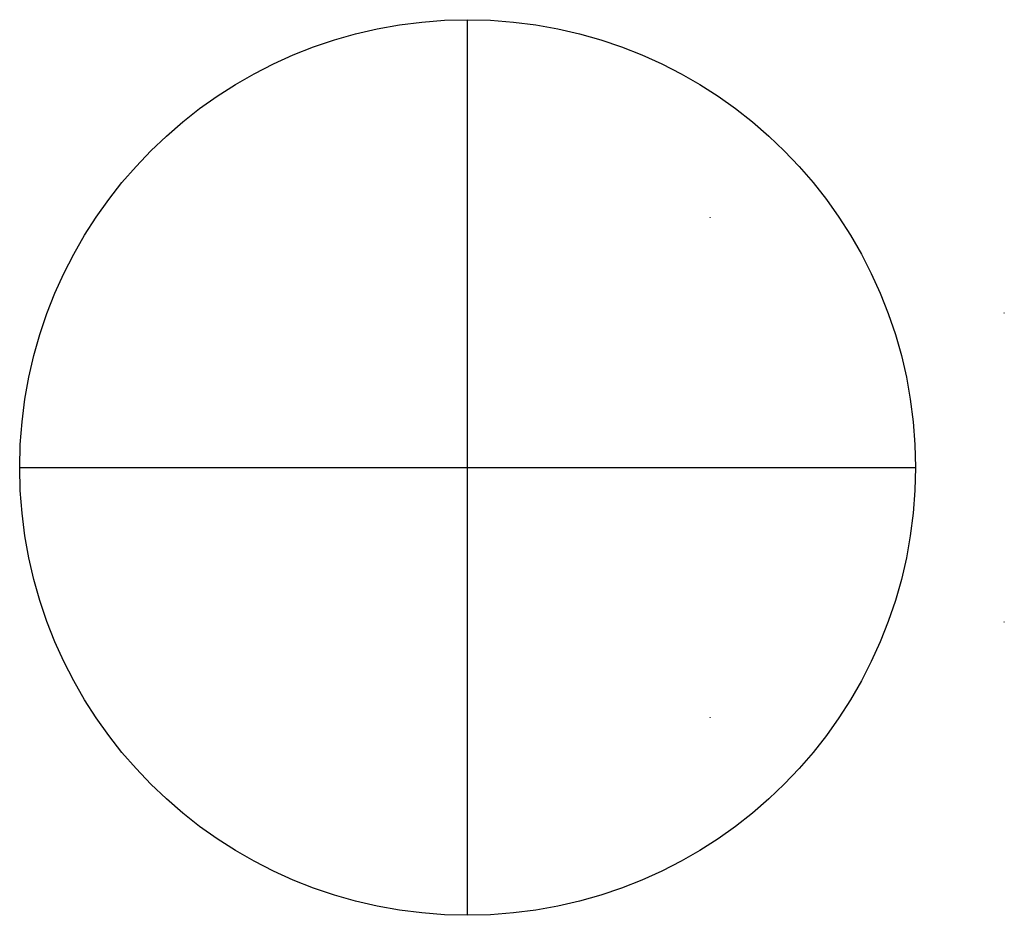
# Model space of a CAD drawing. Header units: millimetres. Extents: x -610 to 730, y -610 to 610.
import ezdxf

# ---------------------------------------------------------------- set-up
doc = ezdxf.new("R2010")
doc.units = ezdxf.units.MM
doc.layers.add('E-LITE-EQPM', color=7, linetype='Continuous', lineweight=50)

msp = doc.modelspace()

# ---------------------------------------------------------------- linework, layer by layer
at = {"lineweight": 30}
for p, q in [((0, -609.6), (0, 609.6)), ((-609.6, 0), (609.6, 0))]:
    msp.add_line(p, q, dxfattribs=at)
msp.add_circle((0, 0), 609.6, dxfattribs=at)
at = {"layer": 'E-LITE-EQPM', "lineweight": 30, "extrusion": (7.54099e-15, -6.34028e-15, -1)}
for centre in [(-330.3, 340.5, -959.8), (-330.3, -340.5, -959.8)]:
    msp.add_circle(centre, 0.05, dxfattribs=at)
at = {"layer": 'E-LITE-EQPM', "lineweight": 30}
for centre in [(730.4, 210.3, 959.8), (83.2, 0, 959.8), (730.4, -210.3, 959.8)]:
    msp.add_circle(centre, 0.05, dxfattribs=at)

doc.saveas('drawing.dxf')
